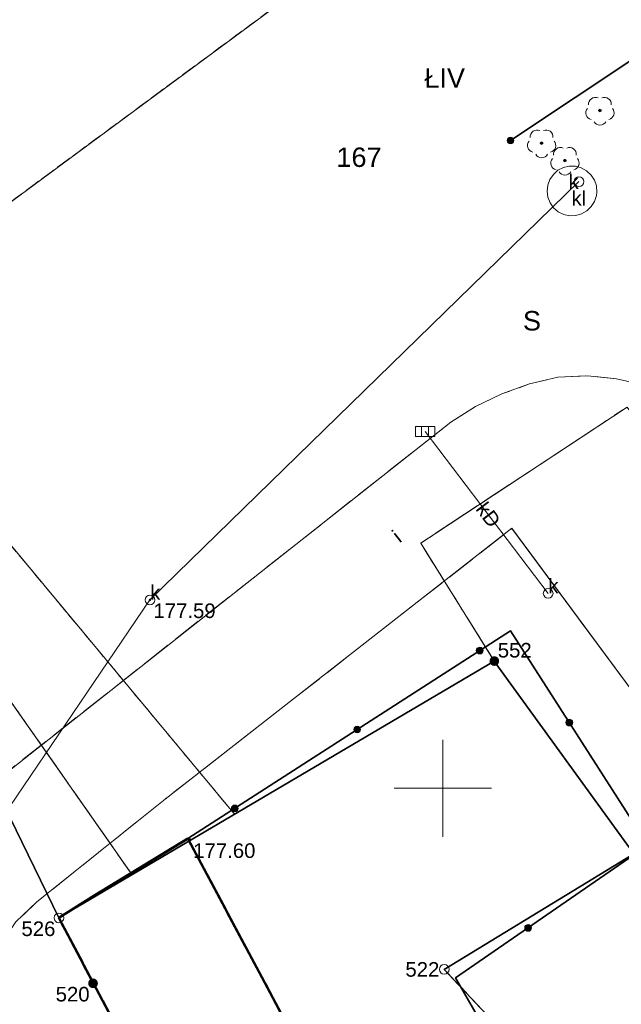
# Model space of a CAD drawing. Header units: millimetres. Extents: x 6505374 to 6517269, y 5595210 to 5612711.
# Tile 163 of 256: x 6513678 to 6513709, y 5608939 to 5608990. Entities that reach past the tile are written whole.
import ezdxf
from ezdxf.enums import TextEntityAlignment as Align

# ---------------------------------------------------------------- set-up
doc = ezdxf.new("R2010")
doc.units = ezdxf.units.MM
for name, pattern in [('ACAD_ISO02W100', [15, 12, -3]), ('BUUT04', [200000, 0, -100000, 0, -100000]), ('EGBB01', [4, 2, 0, 2]), ('EGBK02', [4, 1.5, -0.5, 1.5, -0.5]), ('EGBU01', [2, 0.5, -0.5, 0.5, -0.5]), ('OTKJ_A05', [2, 1.5, -0.5]), ('OTKU_A05', [2, 1.5, -0.5])]:
    doc.linetypes.add(name, pattern=pattern)
for name, color, linetype, lineweight, true_color in [('Budynki EGiB', 18, 'Continuous', 0, 0x0a0909), ('Kontury klasyfikacyjne', 82, 'Continuous', 0, 0x24bc24), ('Krzyże', 18, 'Continuous', 0, 0x0a0909), ('Przewody kanalizacyjne', 36, 'Continuous', 0, 0x803300), ('Urządzenia związane z siecią (obszary)', 36, 'Continuous', 0, 0x803300), ('Urządzenia związane z siecią (punkty)', 36, 'Continuous', 0, 0x803300), ('Użytki gruntowe', 96, 'Continuous', 0, 0x008000), ('Zagospodarowanie terenu (punkty)', 96, 'Continuous', 0, 0x008000)]:
    doc.layers.add(name, color=color, linetype=linetype, lineweight=lineweight, true_color=true_color)
for name, color, linetype, lineweight in [('Działki', 18, 'Continuous', 0), ('isa_V10520003E16E075_TUsr', 7, 'Continuous', 25), ('isa_V10520003E16E075_TUsr_19165818BF56C1D4', 5, 'OTKJ_A05', 25), ('Komunikacja (linie)', 18, 'Continuous', 0), ('Komunikacja (obszary)', 18, 'Continuous', 0), ('Ogrodzenia', 18, 'Continuous', 0), ('Pikiety', 18, 'Continuous', 0), ('Punkty graniczne', 18, 'Continuous', 0), ('Punkty graniczne - numery', 7, 'Continuous', 0), ('Punkty o określonej wysokości', 1, 'Continuous', 0), ('Urządzenia towarzyszące (punkty)', 18, 'Continuous', 0)]:
    doc.layers.add(name, color=color, linetype=linetype, lineweight=lineweight)
doc.styles.add('DOMYSLNA_CZCIONKA', font='arial.ttf')

# ---------------------------------------------------------------- blocks, each defined once
blk = doc.blocks.new('EGPG_PS05')
at = {"color": 18, "linetype": 'Continuous', "lineweight": 18, "true_color": 0x000000}
blk.add_circle((0, 0), 0.5, dxfattribs=at)
blk = doc.blocks.new('EGPG_PNS05')
at = {"linetype": 'ACAD_ISO02W100', "lineweight": 50, "true_color": 0xffffff}
h = blk.add_hatch(color=7, dxfattribs=at)
h.dxf.hatch_style = 1
h.paths.add_polyline_path([(-0.5, 0, 1), (0.5, 0, 1)])
at = {"linetype": 'ACAD_ISO02W100', "lineweight": 50, "true_color": 0x000000}
h = blk.add_hatch(color=18, dxfattribs=at)
h.dxf.hatch_style = 1
h.paths.add_polyline_path([(-0.09, 0, 1), (0.09, 0, 1)])
blk = doc.blocks.new('SUPW_PO05')
at = {"color": 18, "linetype": 'Continuous', "lineweight": 18, "true_color": 0x0a0909}
blk.add_circle((0, 0), 0.5, dxfattribs=at)
blk = doc.blocks.new('SUKK_P05')
at = {"color": 36, "linetype": 'Continuous', "lineweight": 18, "true_color": 0x803300}
for p, q in [((-1, 0.5), (-1, -0.5)), ((1, 0.5), (-1, 0.5)), ((-0.35, 0.5), (-0.35, -0.5)), ((0.35, 0.5), (0.35, -0.5)), ((1, -0.5), (1, 0.5)), ((-1, -0.5), (1, -0.5))]:
    blk.add_line(p, q, dxfattribs=at)
blk = doc.blocks.new('SUPS01_03')
at = {"lineweight": 18, "true_color": 0xff0000}
h = blk.add_hatch(color=1, dxfattribs=at)
h.dxf.hatch_style = 1
h.paths.add_polyline_path([(0.09, 0, 1), (-0.09, 0, 1)])
at = {"color": 18, "lineweight": 18, "true_color": 0x0a0909}
blk.add_circle((0, 0), 0.09, dxfattribs=at)
blk = doc.blocks.new('OTOO_L05')
at = {"linetype": 'BUUT04', "lineweight": 18, "true_color": 0x000000}
h = blk.add_hatch(color=18, dxfattribs=at)
h.dxf.hatch_style = 1
h.paths.add_polyline_path([(-0.58, 0, 1), (0.58, 0, 1)])
at = {"color": 18, "true_color": 0x0a0909}
blk.add_circle((0, 0), 0.58, dxfattribs=at)
blk = doc.blocks.new('OTZL_P05')
at = {"layer": 'isa_V10520003E16E075_TUsr', "true_color": 0x008000, "transparency": 33554687}
h = blk.add_hatch(color=96, dxfattribs=at)
h.dxf.hatch_style = 1
h.paths.add_polyline_path([(0.1, 0, 1), (-0.1, 0, 1)])
h.paths.add_polyline_path([(0.01, 0, 1), (-0.01, 0, 1)], flags=16)
at = {"color": 96, "linetype": 'Continuous', "lineweight": 18, "true_color": 0x008000}
blk.add_circle((0, 0), 0.01, dxfattribs=at)
for centre, start, end in [((-0.47, 0.65), 66, 186), ((0.47, 0.65), 354, 114), ((-0.76, -0.25), 138, 258), ((0.76, -0.25), 282, 42), ((0, -0.8), 210, 330)]:
    blk.add_arc(centre, 0.7, start, end, dxfattribs=at)
at = {"layer": 'isa_V10520003E16E075_TUsr', "color": 96, "true_color": 0x008000}
for points in [[(0.1, 0, 1), (-0.1, 0, 1)], [(0.01, 0, 1), (-0.01, 0, 1)]]:
    blk.add_lwpolyline(points, format="xyb", close=True, dxfattribs=at)
at = {"layer": 'isa_V10520003E16E075_TUsr_19165818BF56C1D4', "color": 96, "true_color": 0x008000}
blk.add_circle((0, 0), 0.1, dxfattribs=at)
blk = doc.blocks.new('OTRS_P05')
at = {"layer": 'isa_V10520003E16E075_TUsr', "true_color": 0x0a0909, "transparency": 33554687}
h = blk.add_hatch(color=18, dxfattribs=at)
h.dxf.hatch_style = 1
h.paths.add_polyline_path([(0.09, 0, 1), (-0.09, 0, 1)])
at = {"layer": 'isa_V10520003E16E075_TUsr', "color": 18, "true_color": 0x0a0909}
blk.add_lwpolyline([(0.09, 0, 1), (-0.09, 0, 1)], format="xyb", close=True, dxfattribs=at)
at = {"layer": 'isa_V10520003E16E075_TUsr_19165818BF56C1D4', "color": 18, "true_color": 0x0a0909}
blk.add_circle((0, 0), 0.09, dxfattribs=at)

msp = doc.modelspace()

# ---------------------------------------------------------------- linework, layer by layer
at = {"layer": 'Budynki EGiB', "color": 7, "linetype": 'Continuous', "lineweight": 50, "true_color": 0xffffff, "flags": 128}
msp.add_lwpolyline([(6513700.7, 5608921.49), (6513686.87, 5608947.41), (6513682.09, 5608944.5), (6513680.23, 5608943.33), (6513693.69, 5608917.87), (6513700.7, 5608921.49)], close=True, dxfattribs=at)
at = {"layer": 'Budynki EGiB', "color": 18, "linetype": 'EGBB01', "lineweight": 50, "true_color": 0x0a0909, "flags": 128}
msp.add_lwpolyline([(6513700.7, 5608921.49), (6513686.87, 5608947.41), (6513682.09, 5608944.5), (6513680.23, 5608943.33), (6513693.69, 5608917.87), (6513700.7, 5608921.49)], close=True, dxfattribs=at)
at = {"layer": 'Działki', "color": 18, "linetype": 'Continuous', "lineweight": 25, "true_color": 0x000000, "flags": 128}
for points in [[(6513741.008, 5608954.627), (6513738.364, 5608957.428), (6513721.163, 5608979.408), (6513719.277, 5608981.873), (6513731.33, 5608991.721), (6513705.619, 5609040.821), (6513638.544, 5608996.181), (6513646.61, 5608987.17), (6513656.26, 5608976.56), (6513668.9, 5608962.65), (6513675.5, 5608953.02), (6513680.23, 5608943.33), (6513702.648, 5608956.55), (6513709.829, 5608946.629), (6513713.505, 5608942.212), (6513725.451, 5608927.784), (6513741.008, 5608954.627)], [(6513680.23, 5608943.33), (6513681.989, 5608939.962), (6513693.69, 5608917.87), (6513698.42, 5608910.36), (6513708.89, 5608894.18), (6513720.295, 5608919.176), (6513700.068, 5608940.677), (6513709.829, 5608946.629), (6513702.648, 5608956.55), (6513680.23, 5608943.33)], [(6513643.921, 5608927.267), (6513652.017, 5608913.705), (6513662.163, 5608897.411), (6513666.549, 5608889.446), (6513668.457, 5608885.625), (6513669.705, 5608882.603), (6513675.328, 5608862.569), (6513700.336, 5608888.857), (6513708.89, 5608894.18), (6513698.42, 5608910.36), (6513693.69, 5608917.87), (6513681.989, 5608939.962), (6513680.23, 5608943.33), (6513675.5, 5608953.02), (6513665.6, 5608944.67), (6513643.921, 5608927.267)], [(6513725.451, 5608927.784), (6513713.505, 5608942.212), (6513709.829, 5608946.629), (6513700.068, 5608940.677), (6513720.295, 5608919.176), (6513725.451, 5608927.784)]]:
    msp.add_lwpolyline(points, close=True, dxfattribs=at)
at = {"layer": 'Komunikacja (linie)', "color": 18, "linetype": 'Continuous', "lineweight": 18, "true_color": 0x000000, "flags": 128}
msp.add_lwpolyline([(6513737.15, 5608949.35), (6513733.97, 5608943.92), (6513730.44, 5608937.98), (6513726.72, 5608931.8), (6513713.84, 5608949.48), (6513703.55, 5608963.38)], dxfattribs=at)
at = {"layer": 'Komunikacja (obszary)', "color": 18, "linetype": 'OTKU_A05', "lineweight": 18, "true_color": 0x000000, "flags": 128}
msp.add_lwpolyline([(6513737.152, 5608949.346), (6513721.671, 5608970.438), (6513720.59, 5608971.527), (6513719.242, 5608972.172), (6513717.767, 5608972.479), (6513716.276, 5608972.436), (6513714.857, 5608971.921), (6513712.242, 5608970.038), (6513710.395, 5608970.752), (6513708.931, 5608971.078), (6513707.443, 5608971.235), (6513705.922, 5608971.172), (6513704.466, 5608970.819), (6513703.036, 5608970.304), (6513701.684, 5608969.649), (6513700.41, 5608968.852), (6513675.228, 5608948.994), (6513671.17, 5608945.817), (6513669.143, 5608944.343), (6513667.762, 5608943.758), (6513666.779, 5608943.596), (6513665.261, 5608943.693), (6513664.45, 5608942.883), (6513666.048, 5608941.329), (6513667.133, 5608942.139), (6513668.541, 5608940.364), (6513667.513, 5608939.392), (6513664.97, 5608937.56), (6513669.384, 5608931.985), (6513667.826, 5608930.686), (6513668.264, 5608930.135), (6513667.959, 5608929.894), (6513667.804, 5608929.775), (6513668.767, 5608928.551), (6513668.85, 5608928.616), (6513669.437, 5608929.076), (6513670.969, 5608930.279), (6513676.63, 5608934.81), (6513676.402, 5608937.031), (6513676.428, 5608939.031), (6513676.635, 5608940.508), (6513677.17, 5608941.898), (6513678.022, 5608943.123), (6513679.101, 5608944.154), (6513685.707, 5608949.445), (6513703.551, 5608963.384), (6513713.841, 5608949.477), (6513726.724, 5608931.802), (6513730.436, 5608937.975), (6513733.973, 5608943.922), (6513737.152, 5608949.346)], close=True, dxfattribs=at)
at = {"layer": 'Komunikacja (obszary)', "color": 7, "linetype": 'Continuous', "lineweight": 18, "true_color": 0xffffff, "flags": 128}
for points in [[(6513730.436, 5608937.975), (6513733.973, 5608943.922), (6513737.152, 5608949.346), (6513737.152, 5608949.346), (6513721.671, 5608970.438), (6513720.59, 5608971.527), (6513719.242, 5608972.172), (6513717.767, 5608972.479), (6513716.276, 5608972.436), (6513714.857, 5608971.921), (6513712.242, 5608970.038), (6513710.395, 5608970.752), (6513708.931, 5608971.078), (6513707.443, 5608971.235), (6513705.922, 5608971.172), (6513704.466, 5608970.819), (6513703.036, 5608970.304), (6513701.684, 5608969.649), (6513700.41, 5608968.852), (6513675.228, 5608948.994)], [(6513676.402, 5608937.031), (6513676.428, 5608939.031), (6513676.635, 5608940.508), (6513677.17, 5608941.898), (6513678.022, 5608943.123), (6513679.101, 5608944.154), (6513685.707, 5608949.445), (6513703.551, 5608963.384), (6513713.841, 5608949.477), (6513726.724, 5608931.802)]]:
    msp.add_lwpolyline(points, dxfattribs=at)
at = {"layer": 'Kontury klasyfikacyjne', "color": 7, "linetype": 'Continuous', "lineweight": 18, "true_color": 0xffffff, "flags": 128}
for points in [[(6513731.96, 5608939.015), (6513741.008, 5608954.627), (6513738.364, 5608957.428), (6513721.163, 5608979.408), (6513719.277, 5608981.873), (6513731.33, 5608991.721), (6513705.619, 5609040.821), (6513638.544, 5608996.181), (6513646.61, 5608987.17), (6513656.26, 5608976.56), (6513668.9, 5608962.65), (6513675.5, 5608953.02), (6513677.611, 5608954.682), (6513683.997, 5608945.551), (6513689.276, 5608948.664), (6513702.648, 5608956.55), (6513698.857, 5608962.619), (6513709.485, 5608969.628), (6513731.96, 5608939.015)], [(6513677.611, 5608954.682), (6513675.5, 5608953.02), (6513680.23, 5608943.33), (6513681.989, 5608939.962), (6513693.69, 5608917.87), (6513698.42, 5608910.36), (6513700.533, 5608907.095), (6513708.89, 5608894.18), (6513720.295, 5608919.176), (6513700.068, 5608940.677), (6513709.829, 5608946.629), (6513702.648, 5608956.55), (6513689.276, 5608948.664), (6513683.997, 5608945.551), (6513677.611, 5608954.682)]]:
    msp.add_lwpolyline(points, close=True, dxfattribs=at)
at = {"layer": 'Kontury klasyfikacyjne', "color": 82, "linetype": 'EGBK02', "lineweight": 18, "true_color": 0x24bc24, "flags": 128}
for points in [[(6513731.96, 5608939.015), (6513741.008, 5608954.627), (6513738.364, 5608957.428), (6513721.163, 5608979.408), (6513719.277, 5608981.873), (6513731.33, 5608991.721), (6513705.619, 5609040.821), (6513638.544, 5608996.181), (6513646.61, 5608987.17), (6513656.26, 5608976.56), (6513668.9, 5608962.65), (6513675.5, 5608953.02), (6513677.611, 5608954.682), (6513683.997, 5608945.551), (6513689.276, 5608948.664), (6513702.648, 5608956.55), (6513698.857, 5608962.619), (6513709.485, 5608969.628), (6513731.96, 5608939.015)], [(6513677.611, 5608954.682), (6513675.5, 5608953.02), (6513680.23, 5608943.33), (6513681.989, 5608939.962), (6513693.69, 5608917.87), (6513698.42, 5608910.36), (6513700.533, 5608907.095), (6513708.89, 5608894.18), (6513720.295, 5608919.176), (6513700.068, 5608940.677), (6513709.829, 5608946.629), (6513702.648, 5608956.55), (6513689.276, 5608948.664), (6513683.997, 5608945.551), (6513677.611, 5608954.682)]]:
    msp.add_lwpolyline(points, close=True, dxfattribs=at)
at = {"layer": 'Krzyże', "color": 18, "linetype": 'Continuous', "lineweight": 18, "true_color": 0x0a0909, "flags": 128}
for points in [[(6513700, 5608947.5), (6513700, 5608952.5)], [(6513697.5, 5608950), (6513702.5, 5608950)]]:
    msp.add_lwpolyline(points, dxfattribs=at)
at = {"layer": 'Ogrodzenia', "color": 18, "linetype": 'Continuous', "lineweight": 35, "true_color": 0x000000, "flags": 128}
for points in [[(6513703.48, 5608983.35), (6513726.84, 5608998.9)], [(6513710.56, 5608947.07), (6513703.48, 5608958.11), (6513686.87, 5608947.41)], [(6513710.56, 5608947.07), (6513700.65, 5608940.24), (6513702.77, 5608936.54), (6513705.01, 5608932.65)]]:
    msp.add_lwpolyline(points, dxfattribs=at)
at = {"layer": 'Przewody kanalizacyjne', "color": 36, "linetype": 'Continuous', "lineweight": 18, "true_color": 0x803300, "flags": 128}
for points in [[(6513707.004, 5608981.233), (6513684.922, 5608959.7), (6513668.637, 5608935.721), (6513681.183, 5608919.923), (6513692.887, 5608902.909), (6513699.621, 5608893.333), (6513703.012, 5608889.312), (6513706.914, 5608886.071)], [(6513699.083, 5608968.368), (6513705.421, 5608960.033)]]:
    msp.add_lwpolyline(points, dxfattribs=at)
at = {"layer": 'Punkty graniczne - numery'}
for p in [(6513702.648, 5608956.55), (6513680.23, 5608943.33), (6513700.068, 5608940.677), (6513681.989, 5608939.962)]:
    msp.add_point(p, dxfattribs=at)
at = {"layer": 'Urządzenia związane z siecią (obszary)', "color": 36, "linetype": 'Continuous', "lineweight": 18, "true_color": 0x803300, "flags": 128}
msp.add_lwpolyline([(6513707.904, 5608980.513), (6513707.925, 5608980.697), (6513707.901, 5608981.01), (6513707.8, 5608981.308), (6513707.631, 5608981.573), (6513707.402, 5608981.788), (6513707.127, 5608981.941), (6513706.824, 5608982.023), (6513706.51, 5608982.029), (6513706.203, 5608981.958), (6513705.924, 5608981.815), (6513705.687, 5608981.608), (6513705.508, 5608981.35), (6513705.397, 5608981.056), (6513705.361, 5608980.744), (6513705.401, 5608980.432), (6513705.516, 5608980.14), (6513705.699, 5608979.884), (6513705.939, 5608979.681), (6513706.22, 5608979.542), (6513706.527, 5608979.475), (6513706.842, 5608979.485), (6513707.144, 5608979.571), (6513707.416, 5608979.728), (6513707.642, 5608979.947), (6513707.808, 5608980.213), (6513707.904, 5608980.513)], close=True, dxfattribs=at)
at = {"layer": 'Użytki gruntowe', "color": 7, "linetype": 'Continuous', "lineweight": 18, "true_color": 0xffffff, "flags": 128}
for points in [[(6513656.26, 5608976.56), (6513668.9, 5608962.65), (6513675.5, 5608953.02), (6513677.611, 5608954.682), (6513683.997, 5608945.551), (6513689.276, 5608948.664), (6513668.649, 5608973.466), (6513704.735, 5609000.118), (6513719.277, 5608981.873), (6513731.33, 5608991.721), (6513705.619, 5609040.821), (6513638.544, 5608996.181), (6513646.61, 5608987.17), (6513656.26, 5608976.56)], [(6513731.96, 5608939.015), (6513741.008, 5608954.627), (6513738.364, 5608957.428), (6513721.163, 5608979.408), (6513719.277, 5608981.873), (6513704.735, 5609000.118), (6513668.649, 5608973.466), (6513689.276, 5608948.664), (6513702.648, 5608956.55), (6513698.857, 5608962.619), (6513709.485, 5608969.628), (6513731.96, 5608939.015)], [(6513633.43, 5608977.12), (6513620.51, 5608968.66), (6513643.921, 5608927.267), (6513652.017, 5608913.705), (6513662.163, 5608897.411), (6513666.549, 5608889.446), (6513668.457, 5608885.625), (6513669.705, 5608882.603), (6513688.407, 5608893.499), (6513685.594, 5608898.351), (6513700.533, 5608907.095), (6513698.42, 5608910.36), (6513693.69, 5608917.87), (6513681.989, 5608939.962), (6513680.23, 5608943.33), (6513675.5, 5608953.02), (6513665.6, 5608944.67), (6513653.86, 5608958.42), (6513645.48, 5608968.04), (6513642.54, 5608971.42), (6513633.43, 5608977.12)], [(6513698.857, 5608962.619), (6513702.648, 5608956.55), (6513709.829, 5608946.629), (6513700.068, 5608940.677), (6513720.295, 5608919.176), (6513725.451, 5608927.784), (6513731.96, 5608939.015), (6513709.485, 5608969.628), (6513698.857, 5608962.619)], [(6513677.611, 5608954.682), (6513675.5, 5608953.02), (6513680.23, 5608943.33), (6513681.989, 5608939.962), (6513693.69, 5608917.87), (6513698.42, 5608910.36), (6513700.533, 5608907.095), (6513708.89, 5608894.18), (6513720.295, 5608919.176), (6513700.068, 5608940.677), (6513709.829, 5608946.629), (6513702.648, 5608956.55), (6513689.276, 5608948.664), (6513683.997, 5608945.551), (6513677.611, 5608954.682)]]:
    msp.add_lwpolyline(points, close=True, dxfattribs=at)
at = {"layer": 'Użytki gruntowe', "color": 96, "linetype": 'EGBU01', "lineweight": 18, "true_color": 0x008000, "flags": 128}
for points in [[(6513656.26, 5608976.56), (6513668.9, 5608962.65), (6513675.5, 5608953.02), (6513677.611, 5608954.682), (6513683.997, 5608945.551), (6513689.276, 5608948.664), (6513668.649, 5608973.466), (6513704.735, 5609000.118), (6513719.277, 5608981.873), (6513731.33, 5608991.721), (6513705.619, 5609040.821), (6513638.544, 5608996.181), (6513646.61, 5608987.17), (6513656.26, 5608976.56)], [(6513731.96, 5608939.015), (6513741.008, 5608954.627), (6513738.364, 5608957.428), (6513721.163, 5608979.408), (6513719.277, 5608981.873), (6513704.735, 5609000.118), (6513668.649, 5608973.466), (6513689.276, 5608948.664), (6513702.648, 5608956.55), (6513698.857, 5608962.619), (6513709.485, 5608969.628), (6513731.96, 5608939.015)], [(6513633.43, 5608977.12), (6513620.51, 5608968.66), (6513643.921, 5608927.267), (6513652.017, 5608913.705), (6513662.163, 5608897.411), (6513666.549, 5608889.446), (6513668.457, 5608885.625), (6513669.705, 5608882.603), (6513688.407, 5608893.499), (6513685.594, 5608898.351), (6513700.533, 5608907.095), (6513698.42, 5608910.36), (6513693.69, 5608917.87), (6513681.989, 5608939.962), (6513680.23, 5608943.33), (6513675.5, 5608953.02), (6513665.6, 5608944.67), (6513653.86, 5608958.42), (6513645.48, 5608968.04), (6513642.54, 5608971.42), (6513633.43, 5608977.12)], [(6513698.857, 5608962.619), (6513702.648, 5608956.55), (6513709.829, 5608946.629), (6513700.068, 5608940.677), (6513720.295, 5608919.176), (6513725.451, 5608927.784), (6513731.96, 5608939.015), (6513709.485, 5608969.628), (6513698.857, 5608962.619)], [(6513677.611, 5608954.682), (6513675.5, 5608953.02), (6513680.23, 5608943.33), (6513681.989, 5608939.962), (6513693.69, 5608917.87), (6513698.42, 5608910.36), (6513700.533, 5608907.095), (6513708.89, 5608894.18), (6513720.295, 5608919.176), (6513700.068, 5608940.677), (6513709.829, 5608946.629), (6513702.648, 5608956.55), (6513689.276, 5608948.664), (6513683.997, 5608945.551), (6513677.611, 5608954.682)]]:
    msp.add_lwpolyline(points, close=True, dxfattribs=at)

# ---------------------------------------------------------------- block references
at = {"layer": 'Ogrodzenia', "color": 18, "true_color": 0x000000, "xscale": 0.3, "yscale": 0.3, "zscale": 0.3}
for p, rotation in [((6513703.48, 5608983.35), 33.65042823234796), ((6513701.895, 5608957.089), 32.78923942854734), ((6513706.511, 5608953.383), -57.32777071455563), ((6513695.59, 5608953.028), 32.78923942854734), ((6513689.285, 5608948.966), 32.78923942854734), ((6513704.385, 5608942.814), 34.57472117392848)]:
    msp.add_blockref('OTOO_L05', p, dxfattribs=dict(at, rotation=rotation))
at = {"layer": 'Pikiety', "color": 18, "true_color": 0x000000, "xscale": 0.5, "yscale": 0.5, "zscale": 0.5}
msp.add_blockref('OTRS_P05', (6513686.969, 5608947.352), dxfattribs=at)
at = {"layer": 'Punkty graniczne', "color": 18, "true_color": 0x000000, "xscale": 0.5, "yscale": 0.5, "zscale": 0.5}
for name, p in [('EGPG_PNS05', (6513702.648, 5608956.55)), ('EGPG_PS05', (6513680.23, 5608943.33)), ('EGPG_PS05', (6513700.068, 5608940.677)), ('EGPG_PNS05', (6513681.989, 5608939.962))]:
    msp.add_blockref(name, p, dxfattribs=at)
at = {"layer": 'Punkty o określonej wysokości', "color": 1, "true_color": 0xff0000, "xscale": 0.5, "yscale": 0.5, "zscale": 0.5}
msp.add_blockref('SUPS01_03', (6513684.922, 5608959.7), dxfattribs=at)
at = {"layer": 'Urządzenia towarzyszące (punkty)', "color": 18, "true_color": 0x000000, "xscale": 0.5, "yscale": 0.5, "zscale": 0.5}
for p in [(6513707.004, 5608981.233), (6513705.421, 5608960.033), (6513684.922, 5608959.7)]:
    msp.add_blockref('SUPW_PO05', p, dxfattribs=at)
at = {"layer": 'Urządzenia związane z siecią (punkty)', "color": 36, "true_color": 0x803300, "xscale": 0.5, "yscale": 0.5, "zscale": 0.5}
msp.add_blockref('SUKK_P05', (6513699.083, 5608968.368), dxfattribs=at)
at = {"layer": 'Zagospodarowanie terenu (punkty)', "color": 96, "true_color": 0x008000, "xscale": 0.5, "yscale": 0.5, "zscale": 0.5}
for p in [(6513708.084, 5608984.894), (6513705.083, 5608983.214), (6513706.283, 5608982.313)]:
    msp.add_blockref('OTZL_P05', p, dxfattribs=at)

# ---------------------------------------------------------------- texts
at = {"layer": 'Działki', "color": 18, "true_color": 0x000000, "style": 'DOMYSLNA_CZCIONKA'}
msp.add_text('167', height=1, dxfattribs=at).set_placement((6513695.681, 5608982.489), align=Align.MIDDLE_CENTER)
at = {"layer": 'Komunikacja (obszary)', "color": 18, "true_color": 0x0a0909, "style": 'DOMYSLNA_CZCIONKA'}
msp.add_text('i', height=0.75, rotation=38.23, dxfattribs=at).set_placement((6513697.626, 5608962.971), align=Align.MIDDLE_CENTER)
at = {"layer": 'Kontury klasyfikacyjne', "color": 82, "true_color": 0x24bc24, "style": 'DOMYSLNA_CZCIONKA'}
msp.add_text('ŁIV', height=1, dxfattribs=at).set_placement((6513700.093, 5608986.57), align=Align.MIDDLE_CENTER)
at = {"layer": 'Pikiety', "color": 18, "true_color": 0x0a0909, "style": 'DOMYSLNA_CZCIONKA'}
msp.add_text('177.60', height=0.75, dxfattribs=at).set_placement((6513688.748, 5608946.792), align=Align.MIDDLE_CENTER)
at = {"layer": 'Przewody kanalizacyjne', "color": 36, "true_color": 0x803300, "style": 'DOMYSLNA_CZCIONKA'}
msp.add_text('kD', height=0.75, rotation=-52.7531, dxfattribs=at).set_placement((6513702.342, 5608964.082), align=Align.MIDDLE_CENTER)
at = {"layer": 'Punkty graniczne - numery', "color": 96, "true_color": 0x008000, "style": 'DOMYSLNA_CZCIONKA'}
for s, p in [('552', (6513703.699, 5608957.109)), ('526', (6513679.179, 5608942.77)), ('522', (6513698.944, 5608940.677)), ('520', (6513680.938, 5608939.402))]:
    msp.add_text(s, height=0.75, dxfattribs=at).set_placement(p, align=Align.MIDDLE_CENTER)
at = {"layer": 'Punkty o określonej wysokości', "color": 36, "true_color": 0x803300, "style": 'DOMYSLNA_CZCIONKA'}
msp.add_text('177.59', height=0.75, dxfattribs=at).set_placement((6513686.701, 5608959.14), align=Align.MIDDLE_CENTER)
at = {"layer": 'Urządzenia towarzyszące (punkty)', "color": 18, "true_color": 0x0a0909, "style": 'DOMYSLNA_CZCIONKA'}
for p in [(6513706.732, 5608981.233), (6513685.191, 5608960.082), (6513705.69, 5608960.415)]:
    msp.add_text('k', height=0.75, dxfattribs=at).set_placement(p, align=Align.MIDDLE_CENTER)
at = {"layer": 'Urządzenia związane z siecią (obszary)', "color": 36, "true_color": 0x803300, "style": 'DOMYSLNA_CZCIONKA'}
msp.add_text('kl', height=0.75, dxfattribs=at).set_placement((6513706.999, 5608980.378), align=Align.MIDDLE_CENTER)
at = {"layer": 'Użytki gruntowe', "color": 96, "true_color": 0x008000, "style": 'DOMYSLNA_CZCIONKA'}
msp.add_text('S', height=1, dxfattribs=at).set_placement((6513704.586, 5608974.071), align=Align.MIDDLE_CENTER)

doc.saveas('drawing.dxf')
